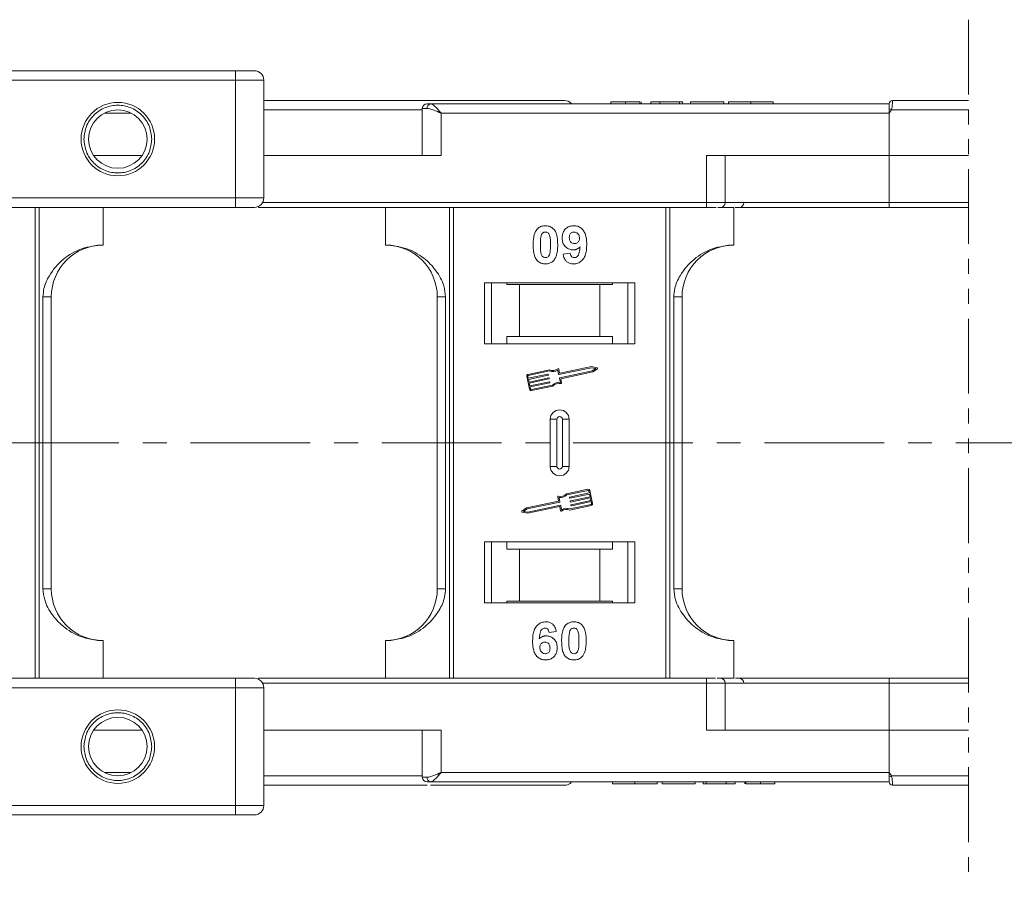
# Model space of a CAD drawing. Header units: millimetres. Extents: x 1678 to 3141, y 466 to 1499.
# Tile 24 of 81: x 2520 to 2624, y 756 to 847. Entities that reach past the tile are written whole.
import ezdxf

# ---------------------------------------------------------------- set-up
doc = ezdxf.new("R2010")
doc.units = ezdxf.units.MM
doc.linetypes.add('CENTERX2', pattern=[20.32, 12.7, -2.54, 2.54, -2.54])
doc.linetypes.add('PHANTOM2', pattern=[31.75, 15.875, -3.175, 3.175, -3.175, 3.175, -3.175])

msp = doc.modelspace()

# ---------------------------------------------------------------- linework, layer by layer
at = {"color": 3, "linetype": 'PHANTOM2', "lineweight": 9, "ltscale": 0.5}
msp.add_line((2620.559, 846.659), (2620.558, 755.608), dxfattribs=at)
at = {"color": 7, "linetype": 'Continuous', "lineweight": 15}
for p, q in [((2542.695, 841.234), (2490.155, 841.234)), ((2542.695, 841.234), (2542.695, 840.234)), ((2490.155, 840.234), (2542.695, 840.234)), ((2542.695, 840.234), (2542.695, 827.734)), ((2545.695, 840.234), (2542.695, 840.234)), ((2545.695, 827.734), (2545.695, 840.234)), ((2612.125, 837.734), (2563.418, 837.734)), ((2582.561, 837.934), (2582.561, 837.734)), ((2584.105, 837.734), (2584.105, 837.934)), ((2585.657, 837.734), (2585.657, 837.934)), ((2585.766, 837.734), (2585.766, 837.934)), ((2586.792, 837.734), (2586.792, 837.934)), ((2586.792, 837.934), (2587.753, 837.934)), ((2587.753, 837.934), (2587.753, 837.734)), ((2587.753, 837.934), (2589.868, 837.934)), ((2589.868, 837.934), (2589.868, 837.734)), ((2589.868, 837.934), (2590.189, 837.934)), ((2590.189, 837.934), (2590.189, 837.734)), ((2591.022, 837.734), (2591.022, 837.934)), ((2591.022, 837.934), (2594.548, 837.934)), ((2594.548, 837.934), (2594.548, 837.734)), ((2595.061, 837.934), (2595.061, 837.734)), ((2597.44, 837.734), (2597.44, 837.934)), ((2599.804, 837.734), (2599.804, 837.934)), ((2612.125, 837.732), (2612.125, 837.734)), ((2612.475, 838.084), (2612.475, 838.084)), ((2528.764, 836.734), (2531.626, 836.734)), ((2562.537, 837.084), (2545.695, 837.084)), ((2562.537, 837.234), (2562.537, 832.234)), ((2563.046, 837.234), (2562.537, 837.234)), ((2564.537, 836.734), (2612.125, 836.734)), ((2564.537, 832.234), (2564.537, 836.734)), ((2612.359, 837.084), (2612.125, 836.734)), ((2612.125, 836.734), (2612.125, 832.234)), ((2620.559, 837.084), (2612.359, 837.084)), ((2532.754, 832.234), (2527.637, 832.234)), ((2545.695, 832.234), (2564.537, 832.234)), ((2592.713, 832.234), (2592.713, 827.234)), ((2612.125, 832.234), (2592.713, 832.234)), ((2594.713, 827.234), (2594.713, 832.234)), ((2612.125, 827.234), (2612.125, 832.234)), ((2612.125, 832.234), (2620.559, 832.234)), ((2542.695, 827.734), (2472.258, 827.734)), ((2542.695, 827.734), (2542.695, 826.734)), ((2545.695, 827.734), (2542.695, 827.734)), ((2471.14, 826.734), (2542.695, 826.734)), ((2521.413, 826.734), (2521.413, 801.734)), ((2521.832, 801.734), (2521.832, 826.734)), ((2528.625, 822.734), (2528.625, 826.734)), ((2545.125, 826.831), (2545.125, 826.734)), ((2545.125, 826.734), (2592.713, 826.734)), ((2592.713, 827.234), (2545.561, 827.234)), ((2558.625, 826.734), (2558.625, 822.734)), ((2565.418, 826.734), (2565.418, 801.734)), ((2565.837, 801.734), (2565.837, 826.734)), ((2588.413, 826.734), (2588.413, 801.734)), ((2588.832, 801.734), (2588.832, 826.734)), ((2592.713, 827.234), (2592.713, 826.734)), ((2594.713, 827.234), (2592.713, 827.234)), ((2593.92, 826.734), (2595.625, 826.734)), ((2612.125, 827.234), (2594.713, 827.234)), ((2595.625, 822.734), (2595.625, 826.734)), ((2620.559, 827.234), (2612.125, 827.234)), ((2612.125, 827.234), (2612.125, 826.734)), ((2612.125, 826.734), (2620.559, 826.734)), ((2577.484, 821.778), (2578.253, 821.862)), ((2585.125, 818.734), (2569.125, 818.734)), ((2569.125, 818.734), (2569.125, 812.234)), ((2569.875, 812.234), (2569.875, 818.734)), ((2571.511, 818.534), (2571.511, 818.734)), ((2571.511, 818.534), (2572.875, 818.534)), ((2572.875, 818.534), (2572.875, 813.034)), ((2581.375, 818.534), (2572.875, 818.534)), ((2581.375, 813.034), (2581.375, 818.534)), ((2581.375, 818.534), (2582.738, 818.534)), ((2582.738, 818.734), (2582.738, 818.534)), ((2584.375, 818.734), (2584.375, 812.234)), ((2585.125, 812.234), (2585.125, 818.734)), ((2522.239, 817.234), (2522.239, 801.734)), ((2523.125, 817.234), (2522.239, 817.234)), ((2523.125, 801.734), (2523.125, 817.234)), ((2564.125, 817.234), (2565.01, 817.234)), ((2564.125, 817.234), (2564.125, 801.734)), ((2565.01, 801.734), (2565.01, 817.234)), ((2589.239, 817.234), (2589.239, 801.734)), ((2590.125, 817.234), (2589.239, 817.234)), ((2590.125, 801.734), (2590.125, 817.234)), ((2572.875, 813.034), (2571.511, 813.034)), ((2571.511, 813.034), (2571.511, 812.234)), ((2581.375, 813.034), (2572.875, 813.034)), ((2582.738, 813.034), (2581.375, 813.034)), ((2582.738, 812.234), (2582.738, 813.034)), ((2569.125, 812.234), (2585.125, 812.234)), ((2577.108, 809.142), (2577.02, 809.557)), ((2580.513, 809.711), (2577.052, 808.98)), ((2580.512, 809.831), (2577.143, 809.119)), ((2581.114, 809.713), (2580.512, 809.831)), ((2580.955, 809.624), (2580.513, 809.711)), ((2580.586, 809.366), (2580.955, 809.624)), ((2580.634, 809.256), (2581.136, 809.607)), ((2573.628, 808.797), (2573.92, 807.418)), ((2573.743, 808.821), (2573.792, 808.591)), ((2576.043, 809.487), (2573.764, 809.005)), ((2576.031, 809.364), (2573.789, 808.891)), ((2573.792, 808.591), (2575.874, 809.031)), ((2575.899, 808.916), (2573.816, 808.476)), ((2573.816, 808.476), (2573.877, 808.189)), ((2573.877, 808.189), (2575.959, 808.629)), ((2575.984, 808.514), (2573.901, 808.074)), ((2575.909, 809.008), (2575.921, 808.951)), ((2575.994, 808.606), (2576.006, 808.549)), ((2577.017, 809.003), (2576.923, 809.447)), ((2577.196, 808.156), (2577.102, 808.6)), ((2577.125, 808.635), (2580.586, 809.366)), ((2577.235, 808.538), (2580.634, 809.256)), ((2577.329, 808.094), (2577.235, 808.538)), ((2573.901, 808.074), (2573.962, 807.787)), ((2573.962, 807.787), (2576.044, 808.227)), ((2576.069, 808.112), (2573.986, 807.672)), ((2573.986, 807.672), (2574.035, 807.442)), ((2574.104, 807.397), (2576.347, 807.871)), ((2574.128, 807.282), (2576.407, 807.763)), ((2576.079, 808.204), (2576.091, 808.147)), ((2576.125, 804.234), (2576.125, 801.734)), ((2576.125, 804.234), (2576.84, 804.234)), ((2576.84, 804.234), (2576.84, 801.734)), ((2577.41, 801.734), (2577.41, 804.234)), ((2578.125, 804.234), (2577.41, 804.234)), ((2578.125, 801.734), (2578.125, 804.234)), ((2521.413, 801.734), (2521.413, 776.734)), ((2521.832, 776.734), (2521.832, 801.734)), ((2522.239, 801.734), (2522.239, 786.234)), ((2523.125, 786.234), (2523.125, 801.734)), ((2564.125, 801.734), (2564.125, 786.234)), ((2565.01, 786.234), (2565.01, 801.734)), ((2565.418, 801.734), (2565.418, 776.734)), ((2565.837, 776.734), (2565.837, 801.734)), ((2576.125, 801.734), (2576.125, 799.234)), ((2576.84, 801.734), (2576.84, 799.234)), ((2577.41, 799.234), (2577.41, 801.734)), ((2578.125, 799.234), (2578.125, 801.734)), ((2588.413, 801.734), (2588.413, 776.734)), ((2588.832, 776.734), (2588.832, 801.734)), ((2589.239, 801.734), (2589.239, 786.234)), ((2590.125, 786.234), (2590.125, 801.734)), ((2576.84, 799.234), (2576.125, 799.234)), ((2578.125, 799.234), (2577.41, 799.234)), ((2576.92, 795.988), (2577.014, 795.544)), ((2577.054, 795.926), (2577.147, 795.482)), ((2580.121, 796.801), (2577.843, 796.319)), ((2580.146, 796.686), (2577.903, 796.212)), ((2578.171, 795.878), (2578.158, 795.936)), ((2578.181, 795.971), (2580.264, 796.411)), ((2580.288, 796.296), (2578.205, 795.856)), ((2578.266, 795.568), (2580.349, 796.008)), ((2580.264, 796.411), (2580.215, 796.64)), ((2580.349, 796.008), (2580.288, 796.296)), ((2580.621, 795.286), (2580.33, 796.665)), ((2577.014, 795.544), (2573.616, 794.826)), ((2577.125, 795.447), (2573.663, 794.716)), ((2573.736, 794.371), (2577.198, 795.103)), ((2573.737, 794.251), (2577.107, 794.963)), ((2577.142, 794.941), (2577.23, 794.525)), ((2577.232, 795.08), (2577.326, 794.636)), ((2578.207, 794.596), (2580.485, 795.077)), ((2578.218, 794.718), (2580.461, 795.192)), ((2578.256, 795.476), (2578.243, 795.534)), ((2580.373, 795.893), (2578.29, 795.453)), ((2578.341, 795.074), (2578.328, 795.131)), ((2578.351, 795.166), (2580.434, 795.606)), ((2580.458, 795.491), (2578.375, 795.051)), ((2580.434, 795.606), (2580.373, 795.893)), ((2580.506, 795.261), (2580.458, 795.491)), ((2573.616, 794.826), (2573.114, 794.475)), ((2573.136, 794.369), (2573.737, 794.251)), ((2573.663, 794.716), (2573.294, 794.458)), ((2573.294, 794.458), (2573.736, 794.371)), ((2585.125, 791.234), (2569.125, 791.234)), ((2569.125, 791.234), (2569.125, 784.734)), ((2569.875, 784.734), (2569.875, 791.234)), ((2571.511, 791.234), (2571.511, 790.434)), ((2582.738, 790.434), (2582.738, 791.234)), ((2584.375, 791.234), (2584.375, 784.734)), ((2585.125, 784.734), (2585.125, 791.234)), ((2571.511, 790.434), (2572.875, 790.434)), ((2572.875, 790.434), (2572.875, 784.934)), ((2572.875, 790.434), (2581.375, 790.434)), ((2581.375, 784.934), (2581.375, 790.434)), ((2581.375, 790.434), (2582.738, 790.434)), ((2522.239, 786.234), (2523.125, 786.234)), ((2564.125, 786.234), (2565.01, 786.234)), ((2589.239, 786.234), (2590.125, 786.234)), ((2569.125, 784.734), (2585.125, 784.734)), ((2572.875, 784.934), (2571.511, 784.934)), ((2571.511, 784.734), (2571.511, 784.934)), ((2572.875, 784.934), (2581.375, 784.934)), ((2582.738, 784.934), (2581.375, 784.934)), ((2582.738, 784.934), (2582.738, 784.734)), ((2576.766, 781.69), (2575.997, 781.606)), ((2528.625, 780.734), (2528.625, 776.734)), ((2558.625, 776.734), (2558.625, 780.734)), ((2595.625, 780.734), (2595.625, 776.734)), ((2542.695, 776.734), (2471.14, 776.734)), ((2542.695, 775.734), (2542.695, 776.734)), ((2592.713, 776.734), (2545.125, 776.734)), ((2545.125, 776.637), (2545.125, 776.734)), ((2545.561, 776.234), (2592.713, 776.234)), ((2592.713, 776.234), (2592.713, 776.734)), ((2592.713, 776.234), (2592.713, 771.234)), ((2592.713, 776.234), (2594.713, 776.234)), ((2593.851, 776.734), (2595.625, 776.734)), ((2594.713, 771.234), (2594.713, 776.234)), ((2594.713, 776.234), (2612.125, 776.234)), ((2612.125, 776.234), (2612.125, 776.734)), ((2620.558, 776.734), (2612.125, 776.734)), ((2612.125, 771.234), (2612.125, 776.234)), ((2612.125, 776.234), (2620.558, 776.234)), ((2472.258, 775.734), (2542.695, 775.734)), ((2542.695, 775.734), (2542.695, 763.234)), ((2542.695, 775.734), (2545.695, 775.734)), ((2545.695, 763.234), (2545.695, 775.734)), ((2527.637, 771.234), (2532.754, 771.234)), ((2564.537, 771.234), (2545.695, 771.234)), ((2562.537, 771.234), (2562.537, 766.234)), ((2564.537, 766.734), (2564.537, 771.234)), ((2592.713, 771.234), (2612.125, 771.234)), ((2612.125, 771.234), (2612.125, 766.734)), ((2620.558, 771.234), (2612.125, 771.234)), ((2531.626, 766.734), (2528.764, 766.734)), ((2612.125, 766.734), (2564.537, 766.734)), ((2612.125, 766.734), (2612.359, 766.384)), ((2545.695, 766.384), (2562.537, 766.384)), ((2562.537, 766.234), (2563.046, 766.234)), ((2563.418, 765.734), (2612.125, 765.734)), ((2582.753, 765.734), (2582.753, 765.534)), ((2585.118, 765.534), (2585.118, 765.734)), ((2587.497, 765.734), (2587.497, 765.534)), ((2588.009, 765.534), (2588.009, 765.734)), ((2591.535, 765.734), (2591.535, 765.534)), ((2592.368, 765.734), (2592.368, 765.534)), ((2592.689, 765.734), (2592.689, 765.534)), ((2594.804, 765.534), (2594.804, 765.734)), ((2595.766, 765.734), (2595.766, 765.534)), ((2596.792, 765.734), (2596.792, 765.534)), ((2596.901, 765.734), (2596.901, 765.534)), ((2598.452, 765.734), (2598.452, 765.534)), ((2599.997, 765.734), (2599.997, 765.534)), ((2612.359, 766.384), (2620.558, 766.384)), ((2588.009, 765.534), (2591.535, 765.534)), ((2592.368, 765.534), (2592.689, 765.534)), ((2592.689, 765.534), (2594.804, 765.534)), ((2594.804, 765.534), (2595.766, 765.534)), ((2612.475, 765.384), (2612.475, 765.384)), ((2542.695, 763.234), (2490.155, 763.234)), ((2542.695, 762.234), (2542.695, 763.234)), ((2542.695, 763.234), (2545.695, 763.234)), ((2490.155, 762.234), (2542.695, 762.234))]:
    msp.add_line(p, q, dxfattribs=at)
at = {"color": 1, "linetype": 'CENTERX2', "lineweight": 13}
msp.add_line((2977.349, 801.734), (2139.266, 801.734), dxfattribs=at)
at = {"color": 7, "linetype": 'Continuous', "lineweight": 15}
for centre, radius in [((2530.195, 833.984), 3.9), ((2530.195, 833.984), 3.1), ((2530.195, 769.484), 3.9), ((2530.195, 769.484), 3.1)]:
    msp.add_circle(centre, radius, dxfattribs=at)
for centre, radius, start, end in [((2544.695, 840.234), 1, 0, 90), ((2563.037, 837.234), 0.5, 90, 180), ((2563.493, 837.289), 0.451, 99.5202, 187.08135), ((2577.625, 837.084), 1, 41.2946, 90), ((2612.475, 837.734), 0.35, 89.99809, 179.99959), ((2576.581, 770.157), 75.89, 61.87179, 62.07191), ((2544.695, 827.734), 1, 270, 0), ((2594.213, 827.234), 0.5, 270, 0), ((2596.196, 827.234), 0.5, 270, 0), ((2528.625, 817.234), 5.5, 90, 180), ((2558.625, 817.234), 5.5, 0, 90), ((2595.625, 817.234), 5.5, 90, 180), ((2576.396, 810.285), 0.873, 246.11204, 307.44471), ((2576.963, 809.545), 0.0587, 11.9297, 127.44471), ((2581.102, 809.656), 0.0587, 304.95116, 78.90824), ((2573.801, 808.833), 0.176, 101.9297, 191.9297), ((2573.801, 808.833), 0.0587, 101.9297, 191.9297), ((2575.88, 809.002), 0.0294, 11.9297, 101.9297), ((2575.893, 808.945), 0.0294, 281.9297, 11.9297), ((2575.965, 808.6), 0.0294, 11.9297, 101.9297), ((2575.978, 808.543), 0.0294, 281.9297, 11.9297), ((2576.396, 810.285), 0.99, 248.37041, 302.16635), ((2577.046, 809.009), 0.0294, 191.9297, 281.9297), ((2577.131, 808.606), 0.0294, 101.9297, 191.9297), ((2577.137, 809.148), 0.0294, 191.9297, 281.9297), ((2574.092, 807.454), 0.176, 191.9297, 281.9297), ((2574.092, 807.454), 0.0587, 191.9297, 281.9297), ((2576.05, 808.198), 0.0294, 11.9297, 101.9297), ((2576.063, 808.141), 0.0294, 281.9297, 11.9297), ((2577.053, 807.176), 0.99, 81.69305, 135.48899), ((2577.053, 807.176), 0.873, 76.41469, 137.74736), ((2577.272, 808.082), 0.0587, 256.41469, 11.9297), ((2577.125, 804.234), 1, 0, 180), ((2577.125, 804.234), 0.285, 0, 180), ((2577.125, 799.234), 1, 180, 0), ((2577.125, 799.234), 0.285, 180, 0), ((2576.978, 796.001), 0.0587, 76.41469, 191.9297), ((2577.197, 796.906), 0.873, 256.41469, 317.74736), ((2577.197, 796.906), 0.99, 261.69305, 315.48899), ((2578.187, 795.942), 0.0294, 101.9297, 191.9297), ((2580.158, 796.628), 0.176, 11.9297, 101.9297), ((2580.158, 796.628), 0.0587, 11.9297, 101.9297), ((2577.113, 794.935), 0.0294, 11.9297, 101.9297), ((2577.119, 795.476), 0.0294, 281.9297, 11.9297), ((2577.204, 795.074), 0.0294, 11.9297, 101.9297), ((2578.199, 795.884), 0.0294, 191.9297, 281.9297), ((2578.272, 795.54), 0.0294, 101.9297, 191.9297), ((2578.284, 795.482), 0.0294, 191.9297, 281.9297), ((2578.357, 795.137), 0.0294, 101.9297, 191.9297), ((2578.369, 795.08), 0.0294, 191.9297, 281.9297), ((2580.449, 795.249), 0.0587, 281.9297, 11.9297), ((2580.449, 795.249), 0.176, 281.9297, 11.9297), ((2573.147, 794.427), 0.0587, 124.95116, 258.90824), ((2577.287, 794.537), 0.0587, 191.9297, 307.44471), ((2577.853, 793.798), 0.873, 66.11204, 127.44471), ((2577.853, 793.798), 0.99, 68.37041, 122.16635), ((2528.625, 786.234), 5.5, 180, 270), ((2558.625, 786.234), 5.5, 270, 0), ((2595.625, 786.234), 5.5, 180, 270), ((2544.695, 775.734), 1, 0, 90), ((2594.213, 776.234), 0.5, 0, 90), ((2596.196, 776.234), 0.5, 0, 90), ((2563.037, 766.234), 0.5, 180, 270), ((2563.493, 766.178), 0.451, 172.91869, 260.47981), ((2577.625, 766.384), 1, 270, 319.04573), ((2576.581, 833.311), 75.89, 297.92809, 298.12821), ((2612.475, 765.734), 0.35, 180.00041, 270.00191), ((2544.695, 763.234), 1, 270, 0)]:
    msp.add_arc(centre, radius, start, end, dxfattribs=at)
for points, knots in [([(2544.695, 841.234), (2544.668, 841.234), (2544.627, 841.234), (2544.378, 841.234), (2544.119, 841.234), (2543.801, 841.234), (2543.335, 841.234), (2542.947, 841.234), (2542.695, 841.234)], [0, 0, 0, 0, 0.2394429, 0.3698071, 0.5000001, 0.6303641, 0.7605571, 1, 1, 1, 1]), ([(2577.625, 838.084), (2577.579, 838.084), (2577.485, 838.084), (2576.714, 838.084), (2575.548, 838.084), (2574.077, 838.084), (2572.429, 838.084), (2570.489, 838.084), (2567.533, 838.084), (2564.099, 838.084), (2560.322, 838.084), (2557.086, 838.084), (2553.442, 838.084), (2549.526, 838.084), (2546.934, 838.084), (2545.695, 838.084)], [0, 0, 0, 0, 0.078067, 0.1585157, 0.2411878, 0.3057888, 0.3703792, 0.4363341, 0.5022783, 0.6340035, 0.6986045, 0.7631949, 0.8458763, 0.9263228, 1, 1, 1, 1]), ([(2563.418, 837.734), (2563.486, 837.717), (2563.63, 837.681), (2563.909, 837.431), (2564.219, 837.101), (2564.43, 836.857), (2564.537, 836.734)], [0, 0, 0, 0, 0.2343588, 0.4982155, 0.7484812, 1, 1, 1, 1]), ([(2584.105, 837.934), (2583.971, 837.934), (2583.667, 837.934), (2583.216, 837.934), (2582.857, 837.934), (2582.602, 837.934), (2582.577, 837.934), (2582.561, 837.934)], [0, 0, 0, 0, 0.1552919, 0.3531453, 0.543243, 0.704067, 1, 1, 1, 1]), ([(2585.657, 837.934), (2585.603, 837.934), (2585.495, 837.934), (2585.191, 837.934), (2584.726, 837.934), (2584.339, 837.934), (2584.105, 837.934)], [0, 0, 0, 0, 0.2064605, 0.4135145, 0.6452106, 1, 1, 1, 1]), ([(2597.44, 837.934), (2597.306, 837.934), (2596.902, 837.934), (2596.242, 837.934), (2595.621, 837.934), (2595.195, 837.934), (2595.07, 837.934), (2595.062, 837.934), (2595.061, 837.934)], [0, 0, 0, 0, 0.1021706, 0.3092201, 0.51365, 0.6922749, 0.9324126, 1, 1, 1, 1]), ([(2599.804, 837.934), (2599.801, 837.934), (2599.79, 837.934), (2599.649, 837.934), (2599.257, 837.934), (2598.683, 837.934), (2598.043, 837.934), (2597.622, 837.934), (2597.44, 837.934)], [0, 0, 0, 0, 0.1018882, 0.3073435, 0.4929627, 0.6786474, 0.8607914, 1, 1, 1, 1]), ([(2612.475, 838.084), (2612.475, 838.077), (2612.476, 838.063), (2612.475, 837.961), (2612.473, 837.815), (2612.461, 837.631), (2612.442, 837.449), (2612.412, 837.262), (2612.376, 837.14), (2612.359, 837.084)], [0, 0, 0, 0, 0.1718456, 0.312445, 0.4991009, 0.6298393, 0.7575038, 0.8890244, 1, 1, 1, 1]), ([(2620.559, 838.084), (2620.501, 838.084), (2619.134, 838.084), (2616.453, 838.084), (2613.788, 838.084), (2612.475, 838.084)], [0.83860985, 0.83860985, 0.83860985, 0.83860985, 0.84218524, 0.92228073, 1, 1, 1, 1]), ([(2526.595, 833.984), (2526.644, 834.437), (2526.718, 835.135), (2527.167, 835.975), (2527.632, 836.547), (2528.205, 837.015), (2529.044, 837.449), (2530.195, 837.671), (2531.347, 837.449), (2532.186, 837.015), (2532.759, 836.547), (2533.224, 835.975), (2533.672, 835.136), (2533.747, 834.437), (2533.795, 833.984)], [0, 0, 0, 0, 0.1197215, 0.184837, 0.25, 0.3151155, 0.3802785, 0.5, 0.6197215, 0.684837, 0.75, 0.8151155, 0.8802785, 1, 1, 1, 1]), ([(2564.537, 836.734), (2564.267, 836.85), (2563.849, 837.031), (2563.35, 837.202), (2563.141, 837.224), (2563.046, 837.234)], [0, 0, 0, 0, 0.4984129, 0.772928, 1, 1, 1, 1]), ([(2612.125, 837.208), (2612.125, 837.301), (2612.125, 837.486), (2612.125, 837.648), (2612.125, 837.678), (2612.125, 837.687)], [0, 0, 0, 0, 0.412717, 0.8254516, 1, 1, 1, 1]), ([(2533.795, 833.984), (2533.747, 833.531), (2533.672, 832.832), (2533.224, 831.993), (2532.759, 831.421), (2532.186, 830.953), (2531.347, 830.519), (2530.195, 830.297), (2529.044, 830.519), (2528.205, 830.953), (2527.632, 831.421), (2527.167, 831.993), (2526.718, 832.832), (2526.644, 833.531), (2526.595, 833.984)], [0, 0, 0, 0, 0.1197215, 0.184837, 0.25, 0.3151155, 0.3802785, 0.5, 0.6197215, 0.684837, 0.75, 0.8151155, 0.8802785, 1, 1, 1, 1]), ([(2542.695, 826.734), (2542.947, 826.734), (2543.335, 826.734), (2543.801, 826.734), (2544.119, 826.734), (2544.378, 826.734), (2544.627, 826.734), (2544.668, 826.734), (2544.695, 826.734)], [0, 0, 0, 0, 0.2394429, 0.3696359, 0.4999999, 0.6301929, 0.7605571, 1, 1, 1, 1]), ([(2592.713, 826.734), (2592.856, 826.734), (2593.149, 826.734), (2593.511, 826.734), (2593.681, 826.734), (2593.745, 826.734)], [0, 0, 0, 0, 0.3748158, 0.7664972, 1, 1, 1, 1]), ([(2595.773, 826.734), (2596.16, 826.734), (2597.501, 826.734), (2600.248, 826.734), (2603.972, 826.734), (2608.059, 826.734), (2610.784, 826.734), (2612.125, 826.734)], [0, 0, 0, 0, 0.0792642, 0.2739294, 0.5229011, 0.7650927, 1, 1, 1, 1]), ([(2574.304, 822.761), (2574.307, 822.895), (2574.312, 823.198), (2574.384, 823.727), (2574.524, 824.149), (2574.683, 824.356), (2574.7, 824.379)], [0, 0, 0, 0, 0.2367308, 0.5375555, 0.9496679, 1, 1, 1, 1]), ([(2574.7, 824.379), (2574.745, 824.429), (2574.835, 824.531), (2575.004, 824.647), (2575.192, 824.73), (2575.361, 824.768), (2575.503, 824.783), (2575.576, 824.784), (2575.612, 824.785)], [0, 0, 0, 0, 0.1937762, 0.3936, 0.5878635, 0.7889077, 0.894169, 1, 1, 1, 1]), ([(2575.612, 824.785), (2575.747, 824.775), (2576.019, 824.755), (2576.372, 824.556), (2576.643, 824.263), (2576.895, 823.662), (2576.909, 823.139), (2576.92, 822.753)], [0, 0, 0, 0, 0.147566, 0.2966882, 0.4312776, 0.580404, 1, 1, 1, 1]), ([(2577.381, 823.481), (2577.389, 823.615), (2577.404, 823.885), (2577.572, 824.265), (2577.851, 824.561), (2578.222, 824.755), (2578.497, 824.775), (2578.639, 824.785)], [0, 0, 0, 0, 0.1979267, 0.3977284, 0.5974133, 0.7905838, 1, 1, 1, 1]), ([(2578.639, 824.785), (2578.775, 824.775), (2579.046, 824.753), (2579.407, 824.551), (2579.698, 824.246), (2579.938, 823.711), (2579.992, 823.202), (2579.996, 822.847), (2579.997, 822.788)], [0, 0, 0, 0, 0.148288, 0.2977445, 0.4437132, 0.6077915, 0.9347078, 1, 1, 1, 1]), ([(2575.074, 822.761), (2575.074, 822.828), (2575.075, 822.961), (2575.081, 823.142), (2575.091, 823.303), (2575.105, 823.445), (2575.124, 823.587), (2575.147, 823.679), (2575.159, 823.726)], [0, 0, 0, 0, 0.2059417, 0.4119594, 0.558149, 0.7045024, 0.8518015, 1, 1, 1, 1]), ([(2575.159, 823.726), (2575.183, 823.795), (2575.221, 823.907), (2575.329, 824.033), (2575.453, 824.099), (2575.552, 824.116), (2575.606, 824.118), (2575.612, 824.119)], [0, 0, 0, 0, 0.3348035, 0.5425606, 0.750382, 0.9707212, 1, 1, 1, 1]), ([(2575.612, 824.119), (2575.669, 824.113), (2575.771, 824.103), (2575.903, 824.027), (2576.016, 823.879), (2576.112, 823.604), (2576.146, 823.212), (2576.149, 822.912), (2576.15, 822.761)], [0, 0, 0, 0, 0.10461361, 0.18881412, 0.27351189, 0.44412695, 0.71948087, 1, 1, 1, 1]), ([(2578.563, 822.221), (2578.428, 822.233), (2578.155, 822.258), (2577.804, 822.475), (2577.537, 822.78), (2577.399, 823.135), (2577.387, 823.376), (2577.381, 823.481)], [0, 0, 0, 0, 0.2101886, 0.4217733, 0.6236035, 0.8370344, 1, 1, 1, 1]), ([(2578.15, 823.52), (2578.155, 823.607), (2578.161, 823.745), (2578.236, 823.924), (2578.345, 824.031), (2578.488, 824.105), (2578.595, 824.114), (2578.654, 824.119)], [0, 0, 0, 0, 0.2913202, 0.4655393, 0.6416315, 0.798664, 1, 1, 1, 1]), ([(2578.693, 822.888), (2578.625, 822.894), (2578.5, 822.905), (2578.336, 822.998), (2578.225, 823.13), (2578.16, 823.31), (2578.154, 823.442), (2578.15, 823.52)], [0, 0, 0, 0, 0.2139369, 0.3980753, 0.58309068, 0.75166574, 1, 1, 1, 1]), ([(2578.654, 824.119), (2578.722, 824.111), (2578.859, 824.097), (2579.033, 823.98), (2579.162, 823.822), (2579.219, 823.639), (2579.225, 823.519), (2579.227, 823.463)], [0, 0, 0, 0, 0.20795454, 0.42040568, 0.62731968, 0.82770747, 1, 1, 1, 1]), ([(2579.227, 823.463), (2579.223, 823.384), (2579.215, 823.251), (2579.129, 823.082), (2579.008, 822.972), (2578.859, 822.899), (2578.748, 822.891), (2578.693, 822.888)], [0, 0, 0, 0, 0.2673945, 0.4472142, 0.6271221, 0.8130653, 1, 1, 1, 1]), ([(2528.625, 822.734), (2527.865, 822.658), (2526.345, 822.505), (2524.323, 821.315), (2522.991, 819.764), (2522.331, 818.32), (2522.264, 817.528), (2522.239, 817.234)], [0, 0, 0, 0, 0.2490962, 0.4982428, 0.745205, 0.90541, 1, 1, 1, 1]), ([(2565.01, 817.234), (2564.967, 817.625), (2564.855, 818.623), (2564.032, 820.077), (2562.662, 821.49), (2560.797, 822.527), (2559.346, 822.665), (2558.625, 822.734)], [0, 0, 0, 0, 0.1257134, 0.3212757, 0.5244662, 0.763484, 1, 1, 1, 1]), ([(2574.697, 821.145), (2574.658, 821.199), (2574.578, 821.309), (2574.47, 821.546), (2574.38, 821.853), (2574.33, 822.19), (2574.308, 822.494), (2574.305, 822.672), (2574.304, 822.761)], [0, 0, 0, 0, 0.11844057, 0.2393457, 0.45959323, 0.68492476, 0.84223987, 1, 1, 1, 1]), ([(2575.612, 821.401), (2575.544, 821.409), (2575.433, 821.422), (2575.305, 821.51), (2575.201, 821.663), (2575.108, 821.937), (2575.08, 822.327), (2575.076, 822.616), (2575.074, 822.761)], [0, 0, 0, 0, 0.12537017, 0.20229032, 0.27917881, 0.46475759, 0.73058183, 1, 1, 1, 1]), ([(2576.15, 822.761), (2576.15, 822.694), (2576.149, 822.561), (2576.143, 822.38), (2576.133, 822.219), (2576.119, 822.076), (2576.101, 821.933), (2576.077, 821.84), (2576.065, 821.793)], [0, 0, 0, 0, 0.2052705, 0.4106164, 0.5571497, 0.7038442, 0.8514711, 1, 1, 1, 1]), ([(2576.92, 822.753), (2576.917, 822.62), (2576.912, 822.316), (2576.842, 821.798), (2576.703, 821.378), (2576.547, 821.17), (2576.524, 821.14)], [0, 0, 0, 0, 0.2372812, 0.5385907, 0.9326774, 1, 1, 1, 1]), ([(2579.286, 822.556), (2579.24, 822.507), (2579.146, 822.408), (2578.999, 822.32), (2578.872, 822.268), (2578.773, 822.24), (2578.67, 822.225), (2578.599, 822.222), (2578.563, 822.221)], [0, 0, 0, 0, 0.2434912, 0.4962659, 0.6182099, 0.7417038, 0.8701584, 1, 1, 1, 1]), ([(2579.997, 822.788), (2579.994, 822.654), (2579.985, 822.253), (2579.894, 821.697), (2579.616, 821.189), (2579.269, 820.886), (2578.899, 820.748), (2578.666, 820.738), (2578.582, 820.734)], [0, 0, 0, 0, 0.14233715, 0.4291269, 0.58994334, 0.75120549, 0.90989458, 1, 1, 1, 1]), ([(2578.68, 821.401), (2578.734, 821.406), (2578.842, 821.417), (2578.994, 821.516), (2579.135, 821.686), (2579.245, 822.048), (2579.269, 822.349), (2579.286, 822.556)], [0, 0, 0, 0, 0.1120155, 0.2243547, 0.3677679, 0.565827, 1, 1, 1, 1]), ([(2595.625, 822.734), (2594.865, 822.658), (2593.345, 822.505), (2591.323, 821.315), (2589.991, 819.764), (2589.331, 818.32), (2589.264, 817.528), (2589.239, 817.234)], [0, 0, 0, 0, 0.2490962, 0.4982428, 0.745205, 0.90541, 1, 1, 1, 1]), ([(2575.612, 820.734), (2575.545, 820.736), (2575.41, 820.741), (2575.212, 820.784), (2575.022, 820.862), (2574.877, 820.961), (2574.77, 821.059), (2574.721, 821.116), (2574.697, 821.145)], [0, 0, 0, 0, 0.1926347, 0.388697, 0.5820148, 0.7830443, 0.8909593, 1, 1, 1, 1]), ([(2576.065, 821.793), (2576.041, 821.724), (2576.003, 821.613), (2575.896, 821.487), (2575.774, 821.421), (2575.675, 821.403), (2575.62, 821.401), (2575.612, 821.401)], [0, 0, 0, 0, 0.3336776, 0.5404125, 0.7472639, 0.9612091, 1, 1, 1, 1]), ([(2576.524, 821.14), (2576.48, 821.09), (2576.389, 820.988), (2576.221, 820.872), (2576.032, 820.789), (2575.862, 820.751), (2575.721, 820.736), (2575.648, 820.735), (2575.612, 820.734)], [0, 0, 0, 0, 0.1937693, 0.3935642, 0.587886, 0.7891312, 0.8942826, 1, 1, 1, 1]), ([(2578.582, 820.734), (2578.446, 820.745), (2578.2, 820.765), (2577.886, 820.947), (2577.644, 821.227), (2577.529, 821.525), (2577.494, 821.724), (2577.484, 821.778)], [0, 0, 0, 0, 0.2427882, 0.4388655, 0.6348012, 0.9009361, 1, 1, 1, 1]), ([(2578.253, 821.862), (2578.266, 821.782), (2578.287, 821.659), (2578.377, 821.515), (2578.482, 821.438), (2578.588, 821.405), (2578.655, 821.402), (2578.68, 821.401)], [0, 0, 0, 0, 0.3447142, 0.5290593, 0.7142089, 0.8921959, 1, 1, 1, 1]), ([(2522.239, 786.234), (2522.283, 785.843), (2522.394, 784.845), (2523.218, 783.39), (2524.588, 781.978), (2526.453, 780.941), (2527.903, 780.803), (2528.625, 780.734)], [0, 0, 0, 0, 0.1257134, 0.3212757, 0.5244662, 0.763484, 1, 1, 1, 1]), ([(2558.625, 780.734), (2559.385, 780.81), (2560.905, 780.963), (2562.927, 782.153), (2564.259, 783.703), (2564.919, 785.148), (2564.986, 785.94), (2565.01, 786.234)], [0, 0, 0, 0, 0.24909619, 0.49824278, 0.74520496, 0.90540997, 1, 1, 1, 1]), ([(2589.239, 786.234), (2589.283, 785.843), (2589.394, 784.845), (2590.218, 783.39), (2591.588, 781.978), (2593.453, 780.941), (2594.903, 780.803), (2595.625, 780.734)], [0, 0, 0, 0, 0.1257134, 0.3212757, 0.5244662, 0.763484, 1, 1, 1, 1]), ([(2574.253, 780.68), (2574.256, 780.813), (2574.265, 781.215), (2574.355, 781.771), (2574.634, 782.279), (2574.98, 782.582), (2575.35, 782.72), (2575.584, 782.73), (2575.668, 782.734)], [0, 0, 0, 0, 0.1423372, 0.4291269, 0.5899433, 0.7512055, 0.9098946, 1, 1, 1, 1]), ([(2575.668, 782.734), (2575.804, 782.723), (2576.05, 782.704), (2576.363, 782.52), (2576.604, 782.243), (2576.719, 781.946), (2576.755, 781.747), (2576.766, 781.69)], [0, 0, 0, 0, 0.2426908, 0.4390024, 0.635006, 0.8950587, 1, 1, 1, 1]), ([(2577.33, 780.715), (2577.332, 780.848), (2577.337, 781.151), (2577.41, 781.679), (2577.551, 782.099), (2577.708, 782.305), (2577.726, 782.328)], [0, 0, 0, 0, 0.2373811, 0.5389182, 0.9490817, 1, 1, 1, 1]), ([(2577.726, 782.328), (2577.77, 782.378), (2577.86, 782.48), (2578.029, 782.595), (2578.218, 782.678), (2578.387, 782.716), (2578.528, 782.731), (2578.601, 782.733), (2578.638, 782.734)], [0, 0, 0, 0, 0.1937762, 0.3936, 0.5878635, 0.7889077, 0.894169, 1, 1, 1, 1]), ([(2578.638, 782.734), (2578.704, 782.732), (2578.839, 782.727), (2579.037, 782.683), (2579.228, 782.606), (2579.372, 782.507), (2579.479, 782.409), (2579.528, 782.352), (2579.553, 782.323)], [0, 0, 0, 0, 0.1926273, 0.3886837, 0.5820134, 0.7832006, 0.8910383, 1, 1, 1, 1]), ([(2579.553, 782.323), (2579.592, 782.269), (2579.671, 782.159), (2579.777, 781.927), (2579.867, 781.632), (2579.917, 781.301), (2579.942, 780.991), (2579.944, 780.802), (2579.945, 780.707)], [0, 0, 0, 0, 0.11843199, 0.23932891, 0.44943356, 0.66417845, 0.83182006, 1, 1, 1, 1]), ([(2575.57, 782.067), (2575.516, 782.062), (2575.407, 782.051), (2575.255, 781.951), (2575.113, 781.779), (2575.005, 781.417), (2574.98, 781.117), (2574.964, 780.912)], [0, 0, 0, 0, 0.1120492, 0.2243802, 0.3701146, 0.5702758, 1, 1, 1, 1]), ([(2575.997, 781.606), (2575.984, 781.683), (2575.965, 781.805), (2575.874, 781.95), (2575.769, 782.03), (2575.661, 782.063), (2575.595, 782.066), (2575.57, 782.067)], [0, 0, 0, 0, 0.33384, 0.5245467, 0.7163724, 0.8918244, 1, 1, 1, 1]), ([(2578.099, 780.707), (2578.1, 780.773), (2578.101, 780.907), (2578.106, 781.088), (2578.117, 781.249), (2578.131, 781.392), (2578.149, 781.535), (2578.173, 781.628), (2578.185, 781.675)], [0, 0, 0, 0, 0.20527, 0.4106157, 0.5571475, 0.7038444, 0.8514751, 1, 1, 1, 1]), ([(2578.185, 781.675), (2578.208, 781.744), (2578.247, 781.856), (2578.355, 781.982), (2578.478, 782.048), (2578.577, 782.065), (2578.631, 782.067), (2578.638, 782.067)], [0, 0, 0, 0, 0.3348035, 0.5425606, 0.750382, 0.9707212, 1, 1, 1, 1]), ([(2578.638, 782.067), (2578.695, 782.061), (2578.796, 782.051), (2578.925, 781.977), (2579.035, 781.836), (2579.135, 781.565), (2579.171, 781.169), (2579.174, 780.862), (2579.176, 780.707)], [0, 0, 0, 0, 0.1056461, 0.1862213, 0.267042, 0.4315406, 0.7127076, 1, 1, 1, 1]), ([(2575.61, 778.683), (2575.475, 778.693), (2575.204, 778.715), (2574.844, 778.916), (2574.552, 779.221), (2574.312, 779.757), (2574.257, 780.267), (2574.254, 780.622), (2574.253, 780.68)], [0, 0, 0, 0, 0.1482689, 0.2976473, 0.4424214, 0.6078512, 0.9356585, 1, 1, 1, 1]), ([(2574.964, 780.912), (2575.01, 780.96), (2575.105, 781.058), (2575.25, 781.15), (2575.377, 781.199), (2575.476, 781.227), (2575.58, 781.243), (2575.651, 781.246), (2575.687, 781.247)], [0, 0, 0, 0, 0.2436536, 0.4957602, 0.6178923, 0.7415029, 0.8700251, 1, 1, 1, 1]), ([(2575.022, 780.005), (2575.027, 780.087), (2575.035, 780.223), (2575.126, 780.393), (2575.249, 780.501), (2575.397, 780.57), (2575.505, 780.577), (2575.557, 780.58)], [0, 0, 0, 0, 0.2767209, 0.4568705, 0.6370074, 0.8240683, 1, 1, 1, 1]), ([(2575.557, 780.58), (2575.624, 780.575), (2575.75, 780.565), (2575.91, 780.47), (2576.029, 780.335), (2576.091, 780.151), (2576.096, 780.018), (2576.099, 779.948)], [0, 0, 0, 0, 0.2137567, 0.3949441, 0.5765849, 0.7773109, 1, 1, 1, 1]), ([(2575.687, 781.247), (2575.822, 781.234), (2576.094, 781.21), (2576.443, 780.994), (2576.709, 780.692), (2576.85, 780.339), (2576.863, 780.096), (2576.868, 779.987)], [0, 0, 0, 0, 0.2102159, 0.4219747, 0.6200164, 0.8310369, 1, 1, 1, 1]), ([(2578.638, 778.683), (2578.502, 778.693), (2578.231, 778.713), (2577.877, 778.911), (2577.589, 779.225), (2577.355, 779.836), (2577.34, 780.356), (2577.33, 780.715)], [0, 0, 0, 0, 0.1475277, 0.2965695, 0.43214, 0.6087374, 1, 1, 1, 1]), ([(2578.638, 779.349), (2578.57, 779.357), (2578.46, 779.37), (2578.331, 779.457), (2578.228, 779.607), (2578.135, 779.879), (2578.105, 780.269), (2578.101, 780.56), (2578.099, 780.707)], [0, 0, 0, 0, 0.125351, 0.2021974, 0.2791824, 0.4597421, 0.727968, 1, 1, 1, 1]), ([(2579.176, 780.707), (2579.176, 780.64), (2579.175, 780.507), (2579.169, 780.326), (2579.159, 780.165), (2579.145, 780.023), (2579.126, 779.881), (2579.102, 779.788), (2579.09, 779.742)], [0, 0, 0, 0, 0.2059417, 0.4119594, 0.558149, 0.7045024, 0.8518015, 1, 1, 1, 1]), ([(2579.945, 780.707), (2579.943, 780.573), (2579.938, 780.27), (2579.867, 779.75), (2579.73, 779.327), (2579.572, 779.119), (2579.55, 779.089)], [0, 0, 0, 0, 0.23662863, 0.5373614, 0.93298636, 1, 1, 1, 1]), ([(2575.595, 779.349), (2575.527, 779.356), (2575.391, 779.371), (2575.215, 779.488), (2575.089, 779.645), (2575.031, 779.827), (2575.025, 779.947), (2575.022, 780.005)], [0, 0, 0, 0, 0.2079047, 0.4199807, 0.6306256, 0.821735, 1, 1, 1, 1]), ([(2576.099, 779.948), (2576.095, 779.862), (2576.089, 779.724), (2576.016, 779.545), (2575.905, 779.436), (2575.761, 779.362), (2575.654, 779.354), (2575.595, 779.349)], [0, 0, 0, 0, 0.28869741, 0.46355259, 0.63994173, 0.80180841, 1, 1, 1, 1]), ([(2576.868, 779.987), (2576.861, 779.853), (2576.845, 779.583), (2576.679, 779.201), (2576.394, 778.902), (2576.021, 778.711), (2575.747, 778.692), (2575.61, 778.683)], [0, 0, 0, 0, 0.1978309, 0.3972998, 0.5989102, 0.7987412, 1, 1, 1, 1]), ([(2579.09, 779.742), (2579.067, 779.673), (2579.029, 779.561), (2578.921, 779.436), (2578.8, 779.37), (2578.701, 779.352), (2578.646, 779.35), (2578.638, 779.349)], [0, 0, 0, 0, 0.3336776, 0.5404125, 0.7472639, 0.9612091, 1, 1, 1, 1]), ([(2579.55, 779.089), (2579.505, 779.039), (2579.415, 778.937), (2579.246, 778.821), (2579.057, 778.738), (2578.888, 778.7), (2578.747, 778.685), (2578.674, 778.683), (2578.638, 778.683)], [0, 0, 0, 0, 0.1937693, 0.3935642, 0.587886, 0.7891312, 0.8942826, 1, 1, 1, 1]), ([(2544.695, 776.734), (2544.668, 776.734), (2544.627, 776.734), (2544.378, 776.734), (2544.12, 776.734), (2543.801, 776.734), (2543.335, 776.734), (2542.947, 776.734), (2542.695, 776.734)], [0, 0, 0, 0, 0.2394429, 0.3696359, 0.4999999, 0.6301929, 0.7605571, 1, 1, 1, 1]), ([(2593.676, 776.734), (2593.634, 776.734), (2593.485, 776.734), (2593.148, 776.734), (2592.856, 776.734), (2592.713, 776.734)], [0, 0, 0, 0, 0.1658977, 0.5921255, 1, 1, 1, 1]), ([(2612.125, 776.734), (2610.784, 776.734), (2608.06, 776.734), (2603.973, 776.734), (2600.248, 776.734), (2597.51, 776.734), (2596.179, 776.734), (2595.8, 776.734)], [0, 0, 0, 0, 0.2353273, 0.4779526, 0.7274114, 0.9224054, 1, 1, 1, 1]), ([(2526.595, 769.484), (2526.644, 769.937), (2526.718, 770.635), (2527.167, 771.475), (2527.632, 772.047), (2528.205, 772.515), (2529.044, 772.949), (2530.195, 773.171), (2531.347, 772.949), (2532.186, 772.515), (2532.759, 772.047), (2533.224, 771.475), (2533.672, 770.636), (2533.747, 769.937), (2533.795, 769.484)], [0, 0, 0, 0, 0.1197215, 0.184837, 0.25, 0.3151155, 0.3802785, 0.5, 0.6197215, 0.684837, 0.75, 0.8151155, 0.8802785, 1, 1, 1, 1]), ([(2533.795, 769.484), (2533.747, 769.031), (2533.672, 768.332), (2533.224, 767.493), (2532.759, 766.921), (2532.186, 766.453), (2531.347, 766.019), (2530.195, 765.797), (2529.044, 766.019), (2528.205, 766.453), (2527.632, 766.921), (2527.167, 767.493), (2526.718, 768.332), (2526.644, 769.031), (2526.595, 769.484)], [0, 0, 0, 0, 0.1197215, 0.184837, 0.25, 0.3151155, 0.3802785, 0.5, 0.6197215, 0.684837, 0.75, 0.8151155, 0.8802785, 1, 1, 1, 1]), ([(2563.046, 766.234), (2563.141, 766.244), (2563.35, 766.265), (2563.849, 766.437), (2564.267, 766.618), (2564.537, 766.734)], [0, 0, 0, 0, 0.2270634, 0.5015869, 1, 1, 1, 1]), ([(2564.537, 766.734), (2564.43, 766.611), (2564.219, 766.366), (2563.909, 766.037), (2563.63, 765.786), (2563.486, 765.751), (2563.418, 765.734)], [0, 0, 0, 0, 0.2515188, 0.5017844, 0.7656323, 1, 1, 1, 1]), ([(2612.125, 765.734), (2612.125, 765.745), (2612.125, 765.767), (2612.125, 765.94), (2612.125, 766.125), (2612.125, 766.241), (2612.125, 766.259)], [0, 0, 0, 0, 0.3133566, 0.6267132, 0.9400698, 1, 1, 1, 1]), ([(2612.359, 766.384), (2612.376, 766.327), (2612.413, 766.204), (2612.442, 766.018), (2612.461, 765.836), (2612.473, 765.653), (2612.475, 765.507), (2612.476, 765.405), (2612.475, 765.391), (2612.475, 765.384)], [0, 0, 0, 0, 0.1119973, 0.2448439, 0.3691679, 0.5008987, 0.6875333, 0.8281382, 1, 1, 1, 1]), ([(2545.695, 765.384), (2546.934, 765.384), (2549.526, 765.384), (2553.443, 765.384), (2557.083, 765.384), (2560.308, 765.384), (2562.132, 765.384), (2563.034, 765.384)], [0, 0, 0, 0, 0.2021299, 0.4228299, 0.6496225, 0.8268409, 1, 1, 1, 1]), ([(2563.421, 765.384), (2564.217, 765.384), (2565.918, 765.384), (2569.081, 765.384), (2571.876, 765.384), (2574.077, 765.384), (2575.549, 765.384), (2576.714, 765.384), (2577.485, 765.384), (2577.579, 765.384), (2577.625, 765.384)], [0, 0, 0, 0, 0.0926101, 0.1979481, 0.4083634, 0.5115557, 0.6147313, 0.7468049, 0.8753124, 1, 1, 1, 1]), ([(2582.753, 765.534), (2582.757, 765.534), (2582.767, 765.534), (2582.909, 765.534), (2583.3, 765.534), (2583.874, 765.534), (2584.514, 765.534), (2584.935, 765.534), (2585.118, 765.534)], [0, 0, 0, 0, 0.1018882, 0.3073435, 0.4929627, 0.6786474, 0.8607914, 1, 1, 1, 1]), ([(2585.118, 765.534), (2585.251, 765.534), (2585.655, 765.534), (2586.315, 765.534), (2586.937, 765.534), (2587.362, 765.534), (2587.487, 765.534), (2587.495, 765.534), (2587.497, 765.534)], [0, 0, 0, 0, 0.1021706, 0.3092201, 0.51365, 0.6922749, 0.9324126, 1, 1, 1, 1]), ([(2596.901, 765.534), (2596.955, 765.534), (2597.063, 765.534), (2597.367, 765.534), (2597.832, 765.534), (2598.218, 765.534), (2598.452, 765.534)], [0, 0, 0, 0, 0.2064605, 0.4135145, 0.6452106, 1, 1, 1, 1]), ([(2598.452, 765.534), (2598.586, 765.534), (2598.89, 765.534), (2599.342, 765.534), (2599.701, 765.534), (2599.955, 765.534), (2599.98, 765.534), (2599.997, 765.534)], [0, 0, 0, 0, 0.1552919, 0.3531453, 0.543243, 0.704067, 1, 1, 1, 1]), ([(2612.475, 765.384), (2613.788, 765.384), (2616.454, 765.384), (2619.134, 765.384), (2620.5, 765.384), (2620.558, 765.384)], [0, 0, 0, 0, 0.07772396, 0.15782403, 0.16137013, 0.16137013, 0.16137013, 0.16137013]), ([(2542.695, 762.234), (2542.947, 762.234), (2543.335, 762.234), (2543.801, 762.234), (2544.12, 762.234), (2544.378, 762.234), (2544.627, 762.234), (2544.668, 762.234), (2544.695, 762.234)], [0, 0, 0, 0, 0.2394429, 0.3698071, 0.5000001, 0.6303641, 0.7605571, 1, 1, 1, 1])]:
    msp.add_open_spline(points, degree=3, knots=knots, dxfattribs=at)
for points in [[(2563.037, 837.734), (2563.054, 837.734), (2563.089, 837.734), (2563.309, 837.734), (2563.418, 837.734)], [(2612.125, 836.734), (2612.125, 836.817), (2612.125, 836.982), (2612.125, 837.133), (2612.125, 837.208)], [(2612.125, 766.259), (2612.125, 766.335), (2612.125, 766.485), (2612.125, 766.651), (2612.125, 766.734)], [(2563.418, 765.734), (2563.309, 765.734), (2563.089, 765.734), (2563.054, 765.734), (2563.037, 765.734)]]:
    msp.add_open_spline(points, degree=3, dxfattribs=at)

doc.saveas('drawing.dxf')
